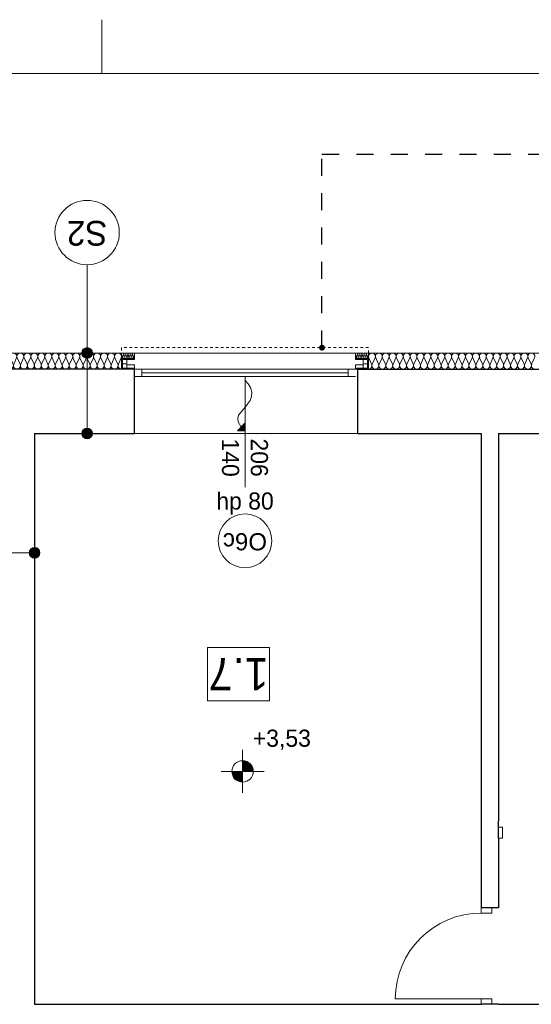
# Model space of a CAD drawing. Extents: x -547885 to -186295, y -25370 to 156194.
# Tile 205 of 256: x -488487 to -483721, y 75018 to 84194. Entities that reach past the tile are written whole.
import ezdxf

# ---------------------------------------------------------------- set-up
doc = ezdxf.new("R2010")
doc.units = 0
doc.header["$MEASUREMENT"] = 0
doc.linetypes.add('Hidden Line', pattern=[50, 25, -25])
doc.linetypes.add('Przerywana', pattern=[320, 160, -160])
for name, color, linetype in [('A-Okna', 7, 'Continuous'), ('Arch ocieplenie', 7, 'Continuous'), ('Arch opisy', 7, 'Continuous'), ('INWENT RZĘDNE', 7, 'Continuous')]:
    doc.layers.add(name, color=color, linetype=linetype)
for name, color, linetype, lineweight, true_color in [('A-Okna_Nr_Pióra__9', 7, 'Continuous', 9, 0x3dad99), ('Arch ocieplenie_Nr_Pióra__44', 7, 'Continuous', 9, 0x029e21), ('Arch opisy okien_Nr_Pióra__9', 7, 'Continuous', 9, 0x3dad99), ('Arch opisy_Nr_Pióra__9', 7, 'Continuous', 9, 0x3dad99), ('Arch wykończenie_Nr_Pióra__3', 7, 'Continuous', 18, 0xff6600)]:
    doc.layers.add(name, color=color, linetype=linetype, lineweight=lineweight, true_color=true_color)
for name, color, linetype, lineweight in [('Arch opisy_Nr_Pióra__1', 7, 'Continuous', 25), ('Arch opisy_Nr_Pióra__21', 7, 'Continuous', 9), ('ARCH TABELA_Nr_Pióra__21', 7, 'Continuous', 9), ('Arch wyposarzenie_Nr_Pióra__10', 134, 'Continuous', 18), ('INWENT OPISY_Nr_Pióra__21', 7, 'Continuous', 9), ('INWENT RZĘDNE_Nr_Pióra__21', 7, 'Continuous', 9), ('INWENT. DRZWI_Nr_Pióra__5', 7, 'Continuous', 13), ('INWENT. OKNA_Nr_Pióra__21', 7, 'Continuous', 9), ('INWENT. OKNA_Nr_Pióra__5', 7, 'Continuous', 13), ('INWENT.ŚCIANY_Nr_Pióra__1', 7, 'Continuous', 25), ('INWENT.ŚCIANY_Nr_Pióra__21', 7, 'Continuous', 9)]:
    doc.layers.add(name, color=color, linetype=linetype, lineweight=lineweight)
doc.styles.add('GENERATED_STYLE_1', font='txt')
doc.styles.add('GENERATED_STYLE_10', font='arial.ttf')
doc.styles.add('GENERATED_STYLE_4', font='txt')
doc.styles.add('GENERATED_STYLE_7', font='txt')
doc.dimstyles.new('GENERATED_STYLE__13', dxfattribs={"dimtxt": 0.18, "dimasz": 109.44, "dimexe": 0.18, "dimexo": 0.0625, "dimgap": 0.09, "dimtad": 0, "dimtih": 1, "dimtoh": 1, "dimdec": 4, "dimzin": 0, "dimdsep": 46, "dimcen": 0.09, "dimadec": 0, "dimazin": 0, "dimtfac": 1, "dimtdec": 4, "dimtmove": 0, "dimatfit": 3, "dimldrblk": 'ARROWHEAD_11', "dimfxl": 0, "dimtolj": 1, "dimtzin": 0, "dimarcsym": 0})

# ---------------------------------------------------------------- blocks, each defined once
blk = doc.blocks.new('Izolacja cieplna 14_224', base_point=(-485238.3, 80937.6))
at = {"layer": 'Arch ocieplenie_Nr_Pióra__44', "linetype": 'Continuous'}
for p, q in [((-485235.6, 81042.9), (-485208.7, 80982.3)), ((-485203.3, 80982.3), (-485176.5, 81042.9)), ((-485171, 81042.9), (-485144.2, 80982.3)), ((-485138.7, 80982.3), (-485111.9, 81042.9)), ((-485106.4, 81042.9), (-485079.6, 80982.3)), ((-485074.2, 80982.3), (-485047.3, 81042.9)), ((-485041.9, 81042.9), (-485015, 80982.3)), ((-485009.6, 80982.3), (-484982.7, 81042.9)), ((-484977.3, 81042.9), (-484950.4, 80982.3)), ((-484945, 80982.3), (-484918.1, 81042.9)), ((-484912.7, 81042.9), (-484885.8, 80982.3)), ((-484880.4, 80982.3), (-484853.5, 81042.9)), ((-484848.1, 81042.9), (-484821.2, 80982.3)), ((-484815.8, 80982.3), (-484789, 81042.9)), ((-484783.5, 81042.9), (-484756.7, 80982.3)), ((-484751.2, 80982.3), (-484724.4, 81042.9)), ((-484718.9, 81042.9), (-484692.1, 80982.3)), ((-484686.7, 80982.3), (-484659.8, 81042.9)), ((-484654.4, 81042.9), (-484627.5, 80982.3)), ((-484622.1, 80982.3), (-484595.2, 81042.9)), ((-484589.8, 81042.9), (-484562.9, 80982.3)), ((-484557.5, 80982.3), (-484530.6, 81042.9)), ((-484525.2, 81042.9), (-484498.3, 80982.3)), ((-484492.9, 80982.3), (-484466, 81042.9)), ((-484460.6, 81042.9), (-484433.7, 80982.3)), ((-484428.3, 80982.3), (-484401.5, 81042.9)), ((-484396, 81042.9), (-484369.2, 80982.3)), ((-484363.7, 80982.3), (-484336.9, 81042.9)), ((-484331.4, 81042.9), (-484304.6, 80982.3)), ((-484299.2, 80982.3), (-484272.3, 81042.9)), ((-484266.9, 81042.9), (-484240, 80982.3)), ((-484234.6, 80982.3), (-484207.7, 81042.9)), ((-484202.3, 81042.9), (-484175.4, 80982.3)), ((-484170, 80982.3), (-484143.1, 81042.9)), ((-484137.7, 81042.9), (-484110.8, 80982.3)), ((-484105.4, 80982.3), (-484078.5, 81042.9)), ((-484073.1, 81042.9), (-484046.2, 80982.3)), ((-484040.8, 80982.3), (-484014, 81042.9)), ((-484008.5, 81042.9), (-483981.7, 80982.3)), ((-483976.2, 80982.3), (-483949.4, 81042.9)), ((-483943.9, 81042.9), (-483917.1, 80982.3)), ((-483911.7, 80982.3), (-483884.8, 81042.9)), ((-483879.4, 81042.9), (-483852.5, 80982.3)), ((-483847.1, 80982.3), (-483820.2, 81042.9)), ((-483814.8, 81042.9), (-483787.9, 80982.3)), ((-483782.5, 80982.3), (-483755.6, 81042.9)), ((-483750.2, 81042.9), (-483723.3, 80982.3)), ((-483717.9, 80982.3), (-483691, 81042.9))]:
    blk.add_line(p, q, dxfattribs=at)
for centre, start_param, end_param in [((-485206, 81055.7), 5.870392, 9.837571), ((-485141.5, 81055.7), 5.870392, 9.837571), ((-485076.9, 81055.7), 5.870392, 9.837571), ((-485012.3, 81055.7), 5.870392, 9.837571), ((-484947.7, 81055.7), 5.870392, 9.837571), ((-484883.1, 81055.7), 5.870392, 9.837571), ((-484818.5, 81055.7), 5.870392, 9.837571), ((-484754, 81055.7), 5.870392, 9.837571), ((-484689.4, 81055.7), 5.870392, 9.837571), ((-484624.8, 81055.7), 5.870392, 9.837571), ((-484560.2, 81055.7), 5.870392, 9.837571), ((-484495.6, 81055.7), 5.870392, 9.837571), ((-484431, 81055.7), 5.870392, 9.837571), ((-484366.5, 81055.7), 5.870392, 9.837571), ((-484301.9, 81055.7), 5.870392, 9.837571), ((-484237.3, 81055.7), 5.870392, 9.837571), ((-484172.7, 81055.7), 5.870392, 9.837571), ((-484108.1, 81055.7), 5.870392, 9.837571), ((-484043.5, 81055.7), 5.870392, 9.837571), ((-483979, 81055.7), 5.870392, 9.837571), ((-483914.4, 81055.7), 5.870392, 9.837571), ((-483849.8, 81055.7), 5.870392, 9.837571), ((-483785.2, 81055.7), 5.870392, 9.837571), ((-483720.6, 81055.7), 5.870392, 9.837571), ((-485238.3, 80969.5), 4.712389, 6.695979), ((-485173.7, 80969.5), 2.7288, 6.695979), ((-485109.2, 80969.5), 2.7288, 6.695979), ((-485044.6, 80969.5), 2.7288, 6.695979), ((-484980, 80969.5), 2.7288, 6.695979), ((-484915.4, 80969.5), 2.7288, 6.695979), ((-484850.8, 80969.5), 2.7288, 6.695979), ((-484786.2, 80969.5), 2.7288, 6.695979), ((-484721.7, 80969.5), 2.7288, 6.695979), ((-484657.1, 80969.5), 2.7288, 6.695979), ((-484592.5, 80969.5), 2.7288, 6.695979), ((-484527.9, 80969.5), 2.7288, 6.695979), ((-484463.3, 80969.5), 2.7288, 6.695979), ((-484398.7, 80969.5), 2.7288, 6.695979), ((-484334.2, 80969.5), 2.7288, 6.695979), ((-484269.6, 80969.5), 2.7288, 6.695979), ((-484205, 80969.5), 2.7288, 6.695979), ((-484140.4, 80969.5), 2.7288, 6.695979), ((-484075.8, 80969.5), 2.7288, 6.695979), ((-484011.2, 80969.5), 2.7288, 6.695979), ((-483946.7, 80969.5), 2.7288, 6.695979), ((-483882.1, 80969.5), 2.7288, 6.695979), ((-483817.5, 80969.5), 2.7288, 6.695979), ((-483752.9, 80969.5), 2.7288, 6.695979), ((-483688.3, 80969.5), 2.7288, 4.712389)]:
    blk.add_ellipse(centre, major_axis=(32.3, 0), ratio=0.987924, start_param=start_param, end_param=end_param, dxfattribs=at)
blk = doc.blocks.new('Izolacja cieplna 14_225', base_point=(-489098.3, 80937.6))
at = {"layer": 'Arch ocieplenie_Nr_Pióra__44', "linetype": 'Continuous'}
for p, q in [((-489095.6, 81042.9), (-489068.6, 80982.3)), ((-489063.1, 80982.3), (-489036.1, 81042.9)), ((-489030.6, 81042.9), (-489003.6, 80982.3)), ((-488998.1, 80982.3), (-488971.1, 81042.9)), ((-488965.6, 81042.9), (-488938.6, 80982.3)), ((-488933.1, 80982.3), (-488906.1, 81042.9)), ((-488900.6, 81042.9), (-488873.6, 80982.3)), ((-488868.1, 80982.3), (-488841.1, 81042.9)), ((-488835.6, 81042.9), (-488808.6, 80982.3)), ((-488803.1, 80982.3), (-488776.1, 81042.9)), ((-488770.6, 81042.9), (-488743.6, 80982.3)), ((-488738.1, 80982.3), (-488711.1, 81042.9)), ((-488705.6, 81042.9), (-488678.6, 80982.3)), ((-488673.1, 80982.3), (-488646.1, 81042.9)), ((-488640.6, 81042.9), (-488613.6, 80982.3)), ((-488608.1, 80982.3), (-488581.1, 81042.9)), ((-488575.6, 81042.9), (-488548.6, 80982.3)), ((-488543.1, 80982.3), (-488516.1, 81042.9)), ((-488510.6, 81042.9), (-488483.6, 80982.3)), ((-488478.1, 80982.3), (-488451.1, 81042.9)), ((-488445.6, 81042.9), (-488418.6, 80982.3)), ((-488413.1, 80982.3), (-488386.1, 81042.9)), ((-488380.6, 81042.9), (-488353.6, 80982.3)), ((-488348.1, 80982.3), (-488321.1, 81042.9)), ((-488315.6, 81042.9), (-488288.6, 80982.3)), ((-488283.1, 80982.3), (-488256.1, 81042.9)), ((-488250.6, 81042.9), (-488223.6, 80982.3)), ((-488218.1, 80982.3), (-488191.1, 81042.9)), ((-488185.6, 81042.9), (-488158.6, 80982.3)), ((-488153.1, 80982.3), (-488126.1, 81042.9)), ((-488120.6, 81042.9), (-488093.6, 80982.3)), ((-488088.1, 80982.3), (-488061.1, 81042.9)), ((-488055.6, 81042.9), (-488028.6, 80982.3)), ((-488023.1, 80982.3), (-487996.1, 81042.9)), ((-487990.6, 81042.9), (-487963.6, 80982.3)), ((-487958.1, 80982.3), (-487931.1, 81042.9)), ((-487925.6, 81042.9), (-487898.6, 80982.3)), ((-487893.1, 80982.3), (-487866.1, 81042.9)), ((-487860.6, 81042.9), (-487833.6, 80982.3)), ((-487828.1, 80982.3), (-487801.1, 81042.9)), ((-487795.6, 81042.9), (-487768.6, 80982.3)), ((-487763.1, 80982.3), (-487736.1, 81042.9)), ((-487730.6, 81042.9), (-487703.6, 80982.3)), ((-487698.1, 80982.3), (-487671.1, 81042.9)), ((-487665.6, 81042.9), (-487638.6, 80982.3)), ((-487633.1, 80982.3), (-487606.1, 81042.9)), ((-487600.6, 81042.9), (-487573.6, 80982.3)), ((-487568.1, 80982.3), (-487541.1, 81042.9))]:
    blk.add_line(p, q, dxfattribs=at)
for centre, start_param, end_param in [((-489065.8, 81055.7), 5.870392, 9.837571), ((-489000.8, 81055.7), 5.870392, 9.837571), ((-488935.8, 81055.7), 5.870392, 9.837571), ((-488870.8, 81055.7), 5.870392, 9.837571), ((-488805.8, 81055.7), 5.870392, 9.837571), ((-488740.8, 81055.7), 5.870392, 9.837571), ((-488675.8, 81055.7), 5.870392, 9.837571), ((-488610.8, 81055.7), 5.870392, 9.837571), ((-488545.8, 81055.7), 5.870392, 9.837571), ((-488480.8, 81055.7), 5.870392, 9.837571), ((-488415.8, 81055.7), 5.870392, 9.837571), ((-488350.8, 81055.7), 5.870392, 9.837571), ((-488285.8, 81055.7), 5.870392, 9.837571), ((-488220.8, 81055.7), 5.870392, 9.837571), ((-488155.8, 81055.7), 5.870392, 9.837571), ((-488090.8, 81055.7), 5.870392, 9.837571), ((-488025.8, 81055.7), 5.870392, 9.837571), ((-487960.8, 81055.7), 5.870392, 9.837571), ((-487895.8, 81055.7), 5.870392, 9.837571), ((-487830.8, 81055.7), 5.870392, 9.837571), ((-487765.8, 81055.7), 5.870392, 9.837571), ((-487700.8, 81055.7), 5.870392, 9.837571), ((-487635.8, 81055.7), 5.870392, 9.837571), ((-487570.8, 81055.7), 5.870392, 9.837571), ((-489098.3, 80969.5), 4.712389, 6.695979), ((-489033.3, 80969.5), 2.7288, 6.695979), ((-488968.3, 80969.5), 2.7288, 6.695979), ((-488903.3, 80969.5), 2.7288, 6.695979), ((-488838.3, 80969.5), 2.7288, 6.695979), ((-488773.3, 80969.5), 2.7288, 6.695979), ((-488708.3, 80969.5), 2.7288, 6.695979), ((-488643.3, 80969.5), 2.7288, 6.695979), ((-488578.3, 80969.5), 2.7288, 6.695979), ((-488513.3, 80969.5), 2.7288, 6.695979), ((-488448.3, 80969.5), 2.7288, 6.695979), ((-488383.3, 80969.5), 2.7288, 6.695979), ((-488318.3, 80969.5), 2.7288, 6.695979), ((-488253.3, 80969.5), 2.7288, 6.695979), ((-488188.3, 80969.5), 2.7288, 6.695979), ((-488123.3, 80969.5), 2.7288, 6.695979), ((-488058.3, 80969.5), 2.7288, 6.695979), ((-487993.3, 80969.5), 2.7288, 6.695979), ((-487928.3, 80969.5), 2.7288, 6.695979), ((-487863.3, 80969.5), 2.7288, 6.695979), ((-487798.3, 80969.5), 2.7288, 6.695979), ((-487733.3, 80969.5), 2.7288, 6.695979), ((-487668.3, 80969.5), 2.7288, 6.695979), ((-487603.3, 80969.5), 2.7288, 6.695979), ((-487538.3, 80969.5), 2.7288, 4.712389)]:
    blk.add_ellipse(centre, major_axis=(32.5, 0), ratio=0.981591, start_param=start_param, end_param=end_param, dxfattribs=at)
blk = doc.blocks.new('Izolacja cieplna 14_227', base_point=(-487538.3, 81037.6))
at = {"layer": 'Arch ocieplenie_Nr_Pióra__44', "linetype": 'Continuous'}
for p, q in [((-487537.5, 81072.7), (-487529.2, 81052.5)), ((-487527.5, 81052.5), (-487519.2, 81072.7)), ((-487517.5, 81072.7), (-487509.2, 81052.5)), ((-487507.5, 81052.5), (-487499.2, 81072.7)), ((-487497.5, 81072.7), (-487489.2, 81052.5)), ((-487487.5, 81052.5), (-487479.2, 81072.7)), ((-487477.5, 81072.7), (-487469.2, 81052.5)), ((-487467.5, 81052.5), (-487459.2, 81072.7)), ((-487457.5, 81072.7), (-487449.2, 81052.5)), ((-487447.5, 81052.5), (-487439.2, 81072.7)), ((-487437.5, 81072.7), (-487429.2, 81052.5)), ((-487427.5, 81052.5), (-487419.2, 81072.7))]:
    blk.add_line(p, q, dxfattribs=at)
for centre, start_param, end_param in [((-487528.3, 81077), 4.299595, 8.266775), ((-487538.3, 81048.3), 3.141593, 5.125182), ((-487518.3, 81048.3), 1.158004, 5.125183), ((-487508.3, 81077), 4.299595, 8.266775), ((-487498.3, 81048.3), 1.158004, 5.125183), ((-487488.3, 81077), 4.299595, 8.266775), ((-487478.3, 81048.3), 1.158004, 5.125183), ((-487468.3, 81077), 4.299595, 8.266775), ((-487458.3, 81048.3), 1.158004, 5.125183), ((-487448.3, 81077), 4.299595, 8.266775), ((-487438.3, 81048.3), 1.158004, 5.125183), ((-487428.3, 81077), 4.299595, 8.266775), ((-487418.3, 81048.3), 1.158004, 3.141593)]:
    blk.add_ellipse(centre, major_axis=(0, 10.6), ratio=0.94039, start_param=start_param, end_param=end_param, dxfattribs=at)
blk = doc.blocks.new('Izolacja cieplna 14_228', base_point=(-485358.3, 81037.6))
at = {"layer": 'Arch ocieplenie_Nr_Pióra__44', "linetype": 'Continuous'}
for p, q in [((-485357.5, 81072.7), (-485349.2, 81052.5)), ((-485347.5, 81052.5), (-485339.2, 81072.7)), ((-485337.5, 81072.7), (-485329.2, 81052.5)), ((-485327.5, 81052.5), (-485319.2, 81072.7)), ((-485317.5, 81072.7), (-485309.2, 81052.5)), ((-485307.5, 81052.5), (-485299.2, 81072.7)), ((-485297.5, 81072.7), (-485289.2, 81052.5)), ((-485287.5, 81052.5), (-485279.2, 81072.7)), ((-485277.5, 81072.7), (-485269.2, 81052.5)), ((-485267.5, 81052.5), (-485259.2, 81072.7)), ((-485257.5, 81072.7), (-485249.2, 81052.5)), ((-485247.5, 81052.5), (-485239.2, 81072.7))]:
    blk.add_line(p, q, dxfattribs=at)
for centre, start_param, end_param in [((-485348.3, 81077), 4.299595, 8.266775), ((-485358.3, 81048.3), 3.141593, 5.125182), ((-485338.3, 81048.3), 1.158004, 5.125183), ((-485328.3, 81077), 4.299595, 8.266775), ((-485318.3, 81048.3), 1.158004, 5.125183), ((-485308.3, 81077), 4.299595, 8.266775), ((-485298.3, 81048.3), 1.158004, 5.125183), ((-485288.3, 81077), 4.299595, 8.266775), ((-485278.3, 81048.3), 1.158004, 5.125183), ((-485268.3, 81077), 4.299595, 8.266775), ((-485258.3, 81048.3), 1.158004, 5.125183), ((-485248.3, 81077), 4.299595, 8.266775), ((-485238.3, 81048.3), 1.158004, 3.141593)]:
    blk.add_ellipse(centre, major_axis=(0, 10.6), ratio=0.94039, start_param=start_param, end_param=end_param, dxfattribs=at)
blk = doc.blocks.new('Krzywa_15', base_point=(-486388.3, 80832.2))
at = {"layer": 'A-Okna_Nr_Pióra__9', "linetype": 'Continuous'}
blk.add_hatch(color=256, dxfattribs=at).paths.add_polyline_path([(-486388.3, 80361.6), (-486459, 80361.2), (-486388.7, 80432.3)], flags=0)
for p, q in [((-486459, 80361.2), (-486388.7, 80432.3)), ((-486388.3, 80361.6), (-486388.7, 80432.3)), ((-486388.3, 80361.6), (-486459, 80361.2))]:
    blk.add_line(p, q, dxfattribs=at)
at = {"layer": 'A-Okna_Nr_Pióra__9', "linetype": 'Continuous', "flags": 128}
blk.add_lwpolyline([(-486388.3, 80832.2), (-486359.2, 80801), (-486337.9, 80766), (-486325.7, 80721.3), (-486328.2, 80682.6), (-486341.2, 80646.1), (-486388.3, 80581.6), (-486447.9, 80508.3), (-486455, 80476.3), (-486451, 80446.4), (-486423.9, 80396.8)], dxfattribs=at)
blk = doc.blocks.new('Koty wysokościowe_46', base_point=(-486411, 77188))
at = {"layer": 'INWENT RZĘDNE_Nr_Pióra__21', "linetype": 'Continuous'}
for points in [[(-486411, 77188), (-486311, 77188), (-486318.6, 77226.3), (-486340.3, 77258.7), (-486372.8, 77280.4), (-486411, 77288)], [(-486411, 77188), (-486511, 77188), (-486503.4, 77149.7), (-486481.7, 77117.3), (-486449.3, 77095.6), (-486411, 77088)]]:
    blk.add_hatch(color=256, dxfattribs=at).paths.add_polyline_path(points, flags=0)
for p, q in [((-486411, 76988), (-486411, 77388)), ((-486611, 77188), (-486211, 77188))]:
    blk.add_line(p, q, dxfattribs=at)
blk.add_circle((-486411, 77188), 100, dxfattribs=at)
at = {"layer": 'INWENT RZĘDNE_Nr_Pióra__21', "insert": (-486315.7, 77388), "char_height": 160, "attachment_point": 7, "style": 'GENERATED_STYLE_4'}
blk.add_mtext('{+3,53}', dxfattribs=at)
blk = doc.blocks.new('ARROWHEAD_11')
at = {"color": 0, "linetype": 'Continuous', "lineweight": 0}
blk.add_line((0, 0), (-1, 0), dxfattribs=at)
at = {"color": 0, "linetype": 'Continuous', "lineweight": 0, "const_width": 0.25, "flags": 128}
blk.add_lwpolyline([(-0.125, 0, 1), (0.125, 0, 1)], format="xyb", close=True, dxfattribs=at)
blk = doc.blocks.new('Linia_148', base_point=(-487859, 80337.6))
at = {"layer": 'Arch opisy_Nr_Pióra__21', "linetype": 'Continuous'}
for points in [[(-487809, 81087.6), (-487812.8, 81106.8), (-487823.6, 81123), (-487839.8, 81133.8), (-487859, 81137.6), (-487878.1, 81133.8), (-487894.3, 81123), (-487905.2, 81106.8), (-487909, 81087.6), (-487905.2, 81068.5), (-487894.3, 81052.3), (-487878.1, 81041.4), (-487859, 81037.6), (-487839.8, 81041.4), (-487823.6, 81052.3), (-487812.8, 81068.5)], [(-487809, 80337.6), (-487812.8, 80356.8), (-487823.6, 80373), (-487839.8, 80383.8), (-487859, 80387.6), (-487878.1, 80383.8), (-487894.3, 80373), (-487905.2, 80356.8), (-487909, 80337.6), (-487905.2, 80318.5), (-487894.3, 80302.3), (-487878.1, 80291.4), (-487859, 80287.6), (-487839.8, 80291.4), (-487823.6, 80302.3), (-487812.8, 80318.5)]]:
    blk.add_hatch(color=256, dxfattribs=at).paths.add_polyline_path(points, flags=0)
blk.add_line((-487859, 80387.6), (-487859, 81037.6), dxfattribs=at)
for centre in [(-487859, 81087.6), (-487859, 80337.6)]:
    blk.add_circle(centre, 50, dxfattribs=at)
blk = doc.blocks.new('Linia_149', base_point=(-487859, 81087.6))
at = {"layer": 'Arch opisy_Nr_Pióra__21', "linetype": 'Continuous'}
blk.add_line((-487859, 81087.6), (-487859, 81910.2), dxfattribs=at)
blk.add_circle((-487859, 82210.2), 300, dxfattribs=at)
blk = doc.blocks.new('Linia_155', base_point=(-488348.3, 79225.3))
at = {"layer": 'Arch opisy_Nr_Pióra__21', "linetype": 'Continuous'}
for points in [[(-489048.3, 79225.3), (-489052.1, 79244.5), (-489063, 79260.7), (-489079.2, 79271.5), (-489098.3, 79275.3), (-489117.5, 79271.5), (-489133.7, 79260.7), (-489144.5, 79244.5), (-489148.3, 79225.3), (-489144.5, 79206.2), (-489133.7, 79190), (-489117.5, 79179.1), (-489098.3, 79175.3), (-489079.2, 79179.1), (-489063, 79190), (-489052.1, 79206.2)], [(-488298.3, 79225.3), (-488302.1, 79244.5), (-488313, 79260.7), (-488329.2, 79271.5), (-488348.3, 79275.3), (-488367.5, 79271.5), (-488383.7, 79260.7), (-488394.5, 79244.5), (-488398.3, 79225.3), (-488394.5, 79206.2), (-488383.7, 79190), (-488367.5, 79179.1), (-488348.3, 79175.3), (-488329.2, 79179.1), (-488313, 79190), (-488302.1, 79206.2)]]:
    blk.add_hatch(color=256, dxfattribs=at).paths.add_polyline_path(points, flags=0)
blk.add_line((-488398.3, 79225.3), (-489048.3, 79225.3), dxfattribs=at)
for centre in [(-489098.3, 79225.3), (-488348.3, 79225.3)]:
    blk.add_circle(centre, 50, dxfattribs=at)

msp = doc.modelspace()

# ---------------------------------------------------------------- linework, layer by layer
at = {"layer": 'Arch opisy_Nr_Pióra__9', "linetype": 'Continuous'}
msp.add_circle((-486388.3, 79337.6), 250, dxfattribs=at)
at = {"layer": 'ARCH TABELA_Nr_Pióra__21', "linetype": 'Continuous'}
for p, q in [((-487723.3, 83694.2), (-487723.3, 84194.2)), ((-487723.3, 83694.2), (-487723.3, 84194.2)), ((-510973.3, 83694.2), (-470223.3, 83694.2))]:
    msp.add_line(p, q, dxfattribs=at)
at = {"layer": 'Arch wykończenie_Nr_Pióra__3', "linetype": 'Continuous'}
for p, q in [((-487418.3, 81087.6), (-489098.3, 81087.6)), ((-487418.3, 81037.6), (-487418.3, 81087.6)), ((-485358.3, 81087.6), (-483568.3, 81087.6)), ((-485358.3, 81037.6), (-485358.3, 81087.6))]:
    msp.add_line(p, q, dxfattribs=at)
at = {"layer": 'Arch wyposarzenie_Nr_Pióra__10', "linetype": 'Hidden Line'}
for p, q in [((-485238.3, 81137.6), (-487538.3, 81137.6)), ((-487538.3, 81137.6), (-487538.3, 80937.6)), ((-485238.3, 80937.6), (-485238.3, 81137.6))]:
    msp.add_line(p, q, dxfattribs=at)
at = {"layer": 'Arch wyposarzenie_Nr_Pióra__10', "linetype": 'Continuous'}
for p, q in [((-487538.3, 80937.6), (-487538.3, 81037.6)), ((-487538.3, 81037.6), (-487418.3, 81037.6)), ((-487418.3, 81037.6), (-487418.3, 81027.6)), ((-485238.3, 81037.6), (-485358.3, 81037.6)), ((-485358.3, 81037.6), (-485358.3, 81027.6)), ((-485238.3, 80937.6), (-485238.3, 81037.6)), ((-487418.3, 80937.6), (-487538.3, 80937.6)), ((-487528.3, 81027.6), (-487418.3, 81027.6)), ((-487528.3, 80947.6), (-487528.3, 81027.6)), ((-487488.3, 80987.6), (-487528.3, 80987.6)), ((-487418.3, 80947.6), (-487528.3, 80947.6)), ((-487488.3, 80947.6), (-487488.3, 81027.6)), ((-487418.1, 80977.6), (-487488.3, 80977.6)), ((-487418.3, 80947.6), (-487418.3, 80937.6)), ((-487418.1, 80947.6), (-487418.1, 80977.6)), ((-485358.6, 80947.6), (-485358.6, 80977.6)), ((-485358.6, 80977.6), (-485288.3, 80977.6)), ((-485248.3, 81027.6), (-485358.3, 81027.6)), ((-485358.3, 80947.6), (-485248.3, 80947.6)), ((-485358.3, 80947.6), (-485358.3, 80937.6)), ((-485358.3, 80937.6), (-485238.3, 80937.6)), ((-485288.3, 80947.6), (-485288.3, 81027.6)), ((-485288.3, 80987.6), (-485248.3, 80987.6)), ((-485248.3, 80947.6), (-485248.3, 81027.6))]:
    msp.add_line(p, q, dxfattribs=at)
at = {"layer": 'INWENT. DRZWI_Nr_Pióra__5', "linetype": 'Continuous'}
for p, q in [((-484028.3, 76667.6), (-483988.3, 76667.6)), ((-483988.3, 76667.6), (-483988.3, 76567.6)), ((-483988.3, 76567.6), (-484028.3, 76567.6)), ((-484188.3, 75917.6), (-484188.3, 75867.6)), ((-484088.3, 75867.6), (-484088.3, 75917.6)), ((-484188.3, 75867.6), (-484088.3, 75867.6)), ((-484188.3, 75067.6), (-484988.3, 75067.6)), ((-484188.3, 75067.6), (-484088.3, 75067.6)), ((-484188.3, 75017.6), (-484188.3, 75067.6)), ((-484088.3, 75067.6), (-484088.3, 75017.6))]:
    msp.add_line(p, q, dxfattribs=at)
msp.add_arc((-484188.3, 75067.6), 800, 90, 180, dxfattribs=at)
at = {"layer": 'INWENT. OKNA_Nr_Pióra__5', "linetype": 'Continuous'}
for p, q in [((-487418.3, 80937.6), (-485358.3, 80937.6)), ((-487348.3, 80937.6), (-487348.3, 80867.6)), ((-485428.3, 80937.6), (-485428.3, 80867.6)), ((-487418.3, 80867.6), (-485358.3, 80867.6)), ((-485428.3, 80902.6), (-487348.3, 80902.6)), ((-486388.3, 80867.6), (-486388.3, 79837.6))]:
    msp.add_line(p, q, dxfattribs=at)
at = {"layer": 'INWENT.ŚCIANY_Nr_Pióra__1', "linetype": 'Continuous'}
for p, q in [((-487418.3, 80937.6), (-488948.3, 80937.6)), ((-487418.3, 80667.6), (-487418.3, 80937.6)), ((-485338.3, 80667.6), (-485338.3, 80937.6)), ((-485338.3, 80937.6), (-483578.3, 80937.6)), ((-487418.3, 80337.6), (-487418.3, 80667.6)), ((-485338.3, 80337.6), (-485338.3, 80667.6)), ((-488348.3, 80337.6), (-487418.3, 80337.6)), ((-488348.3, 80337.6), (-488348.3, 75017.6)), ((-485338.3, 80337.6), (-484188.3, 80337.6)), ((-484188.3, 80337.6), (-484188.3, 75917.6)), ((-484028.3, 80337.6), (-484028.3, 76727.6)), ((-484028.3, 80337.6), (-483568.3, 80337.6)), ((-484028.3, 76567.6), (-484028.3, 76727.6)), ((-484028.3, 76567.6), (-484028.3, 75917.6)), ((-484028.3, 75917.6), (-484188.3, 75917.6)), ((-488348.3, 75017.6), (-484188.3, 75017.6)), ((-484028.3, 75017.6), (-484188.3, 75017.6)), ((-484028.3, 75017.6), (-477428.3, 75017.6))]:
    msp.add_line(p, q, dxfattribs=at)
at = {"layer": 'INWENT.ŚCIANY_Nr_Pióra__21', "linetype": 'Continuous'}
for p, q in [((-487418.3, 81087.6), (-485358.3, 81087.6)), ((-487418.3, 80337.6), (-485338.3, 80337.6))]:
    msp.add_line(p, q, dxfattribs=at)

# ---------------------------------------------------------------- block references
at = {"layer": 'A-Okna', "color": 135, "linetype": 'Continuous', "lineweight": 9, "true_color": 0x3dad99}
msp.add_blockref('Krzywa_15', (-486388.3, 80832.2), dxfattribs=at)
at = {"layer": 'Arch ocieplenie', "color": 104, "linetype": 'Continuous', "lineweight": 13, "true_color": 0x029e21}
for name, p in [('Izolacja cieplna 14_225', (-489098.3, 80937.6)), ('Izolacja cieplna 14_227', (-487538.3, 81037.6)), ('Izolacja cieplna 14_228', (-485358.3, 81037.6)), ('Izolacja cieplna 14_224', (-485238.3, 80937.6))]:
    msp.add_blockref(name, p, dxfattribs=at)
at = {"layer": 'Arch opisy', "linetype": 'Continuous'}
for name, p in [('Linia_149', (-487859, 81087.6)), ('Linia_148', (-487859, 80337.6)), ('Linia_155', (-488348.3, 79225.3))]:
    msp.add_blockref(name, p, dxfattribs=at)
at = {"layer": 'INWENT RZĘDNE'}
msp.add_blockref('Koty wysokościowe_46', (-486411, 77188), dxfattribs=at)

# ---------------------------------------------------------------- texts
at = {"layer": 'Arch opisy okien_Nr_Pióra__9', "linetype": 'Continuous', "insert": (-486388.3, 79248.5), "char_height": 160, "attachment_point": 2, "rotation": 180, "style": 'GENERATED_STYLE_10'}
msp.add_mtext('{O6c}', dxfattribs=at)
at = {"layer": 'Arch opisy_Nr_Pióra__1', "linetype": 'Continuous', "insert": (-487859, 82088.8), "char_height": 230, "attachment_point": 2, "rotation": 180, "style": 'GENERATED_STYLE_7'}
msp.add_mtext('{S2}', dxfattribs=at)
at = {"layer": 'INWENT. OKNA_Nr_Pióra__21', "linetype": 'Continuous', "insert": (-486174.2, 80112.6), "char_height": 160, "width": 709.227, "attachment_point": 2, "rotation": 270, "line_spacing_factor": 1.007581, "style": 'GENERATED_STYLE_7'}
msp.add_mtext('{206\\P140}', dxfattribs=at)
at = {"layer": 'INWENT. OKNA_Nr_Pióra__21', "linetype": 'Continuous', "insert": (-486388.3, 79788.3), "char_height": 160, "attachment_point": 2, "style": 'GENERATED_STYLE_7'}
msp.add_mtext('{hp 80}', dxfattribs=at)

# ---------------------------------------------------------------- leaders
at = {"layer": 'Arch opisy_Nr_Pióra__21', "linetype": 'Przerywana', "annotation_type": 0, "has_hookline": 1, "hookline_direction": 1, "text_width": 3334.3}
msp.add_leader([(-485671.1, 81137.6), (-485671.1, 82942), (-479894.8, 82942)], dimstyle='GENERATED_STYLE__13', dxfattribs=at)

# ---------------------------------------------------------------- wipeouts: each hides what was drawn before it
at = {"linetype": 'Continuous', "ltscale": 1970708.647907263}
msp.add_wipeout([(-486160.3, 77847.4), (-486736.3, 77847.4), (-486736.3, 78341.6), (-486160.3, 78341.6)], dxfattribs=at).dxf.layer = 'INWENT OPISY_Nr_Pióra__21'

# ---------------------------------------------------------------- next in the draw order: linework, layer by layer
at = {"layer": 'INWENT OPISY_Nr_Pióra__21', "linetype": 'Continuous', "flags": 128}
msp.add_lwpolyline([(-486160.3, 77847.4), (-486736.3, 77847.4), (-486736.3, 78341.6), (-486160.3, 78341.6)], close=True, dxfattribs=at)

# ---------------------------------------------------------------- next in the draw order: texts
at = {"layer": 'INWENT OPISY_Nr_Pióra__21', "linetype": 'Continuous', "insert": (-486448.3, 78244.5), "char_height": 300, "attachment_point": 8, "rotation": 180, "style": 'GENERATED_STYLE_1'}
msp.add_mtext('{1.7 }', dxfattribs=at)

doc.saveas('drawing.dxf')
